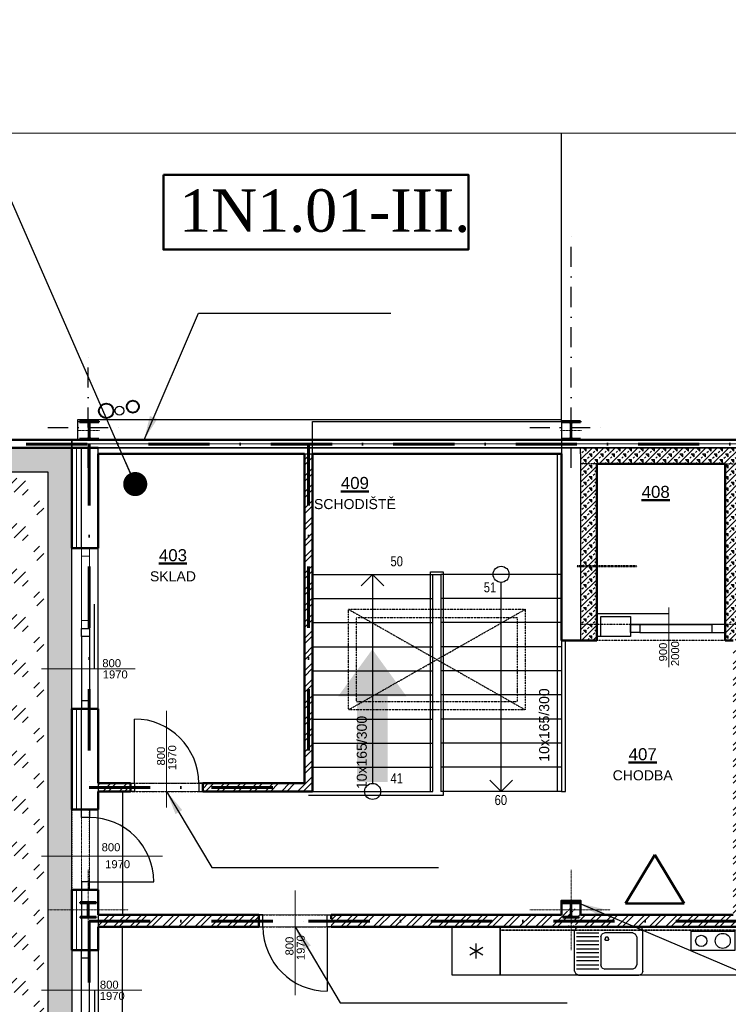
# Model space of a CAD drawing. Header units: millimetres. Extents: x 2886542 to 7567581, y -792623 to 134766.
# Tile 153 of 256: x 4627168 to 4635991, y -405114 to -392864. Entities that reach past the tile are written whole.
import ezdxf
from ezdxf.enums import TextEntityAlignment as Align

# ---------------------------------------------------------------- set-up
doc = ezdxf.new("R2010")
doc.units = ezdxf.units.MM
for name, pattern in [('ACAD_ISO04W100', [30, 24, -3, 0, -3]), ('DASHDOT', [1, 0.5, -0.25, 0, -0.25]), ('DASHDOTX2', [50.8, 25.4, -12.7, 0, -12.7]), ('DIVIDE', [1.25, 0.5, -0.25, 0, -0.25, 0, -0.25]), ('DOT', [0.25, 0, -0.25])]:
    doc.linetypes.add(name, pattern=pattern)
for name, color, linetype in [('CA_drez pravouhly+odkap. plocha (85x60xEH87)', 7, 'Continuous'), ('IN_SANITA', 7, 'Continuous'), ('požárničina', 10, 'Continuous'), ('srafy', 251, 'Continuous')]:
    doc.layers.add(name, color=color, linetype=linetype)
for name, color, linetype, lineweight in [('CASANITA', 7, 'Continuous', 25), ('CKDVERE_', 7, 'Continuous', 25), ('CKDVERE_NADROVINOU', 1, 'DASHDOT', 18), ('CKDVERE_OSY', 1, 'Continuous', 18), ('CKDVERE_POPIS', 3, 'Continuous', 25), ('CKDVERE_PRAH', 7, 'Continuous', 25), ('CKDVERE_ZARUBNE_RAM', 5, 'Continuous', 25), ('CKIZOLACE', 1, 'Continuous', 18), ('CKOKNA', 1, 'Continuous', 18), ('CKPOPISM', 250, 'Continuous', 50), ('CKPOPISM_POPIS', 3, 'Continuous', 25), ('CKPROSTUPY_NADROVINOU', 7, 'DASHDOT', 25), ('CKRASTR', 7, 'DASHDOT', 18), ('CKREZY_OZNACENI', 4, 'DASHDOT', 50), ('CKSCHODY_PODROVINOU', 7, 'Continuous', 25), ('CKSCHODY_POPIS', 3, 'Continuous', 25), ('CKSCHODY_VYSTUP', 7, 'Continuous', 25), ('CKSTENY_NADROVINOU', 7, 'DIVIDE', 25), ('CKSTENY_PODROVINOU', 7, 'Continuous', 25), ('CKSTENY_REZ', 6, 'Continuous', 50), ('CSPROFILY_OSY', 1, 'DASHDOT', 18), ('CSPROFILY_REZY', 4, 'Continuous', 50), ('obklady', 4, 'DASHDOT', 35), ('pohledy', 7, 'Continuous', 25), ('UT-zařízení', 7, 'Continuous', 30), ('VZT', 130, 'Continuous', 40), ('ZTI-DEŠŤOVÁ-KANALIZACE', 210, 'Continuous', 40)]:
    doc.layers.add(name, color=color, linetype=linetype, lineweight=lineweight)
doc.layers.add('CKDVERE_DORAZ', color=7, linetype='DOT', lineweight=25, plot=False)
doc.styles.add('ARIAL', font='arial.ttf')
doc.styles.add('ROMANT', font='romant')
doc.styles.get("Standard").update_dxf_attribs({"font": 'arial.ttf'})
doc.linetypes.add('IZOLACE_POLYSTYREN_EXPANDOVANY', pattern='A,1,[224,CADKON.SHX,S=0.01,R=0,X=-0.5,Y=-1.74],-2', length=3)
doc.linetypes.add('IZOLACE_POLYSTYREN_PENOVY', pattern='A,0.001,[228,CADKON.SHX,S=0.1,R=0,X=0,Y=0],-2', length=2.001)
doc.linetypes.add('PRERUSENI', pattern='A,60,[100,CADKON.SHX,S=2.5,R=0,X=0,Y=0],-10', length=70)
doc.dimstyles.new('úhlová', dxfattribs={"dimscale": 0.2, "dimtxt": 2.5, "dimasz": 1.5, "dimexe": 0, "dimexo": 3, "dimgap": 1, "dimtad": 1, "dimdec": 0, "dimzin": 0, "dimdsep": 46, "dimtxsty": 'ROMANT', "dimcen": 5, "dimclrd": 256, "dimclre": 256, "dimclrt": 7, "dimadec": 1, "dimazin": 0, "dimtfac": 1, "dimtdec": 0, "dimtix": 1, "dimtmove": 2, "dimatfit": 3, "dimfxl": 0, "dimtvp": 2, "dimtolj": 1, "dimtzin": 0, "dimarcsym": 0})
pattern_1 = [(45, (4536587.83, -342740.56), (-101.02788, 101.02788), []), (45, (4536655.19, -342740.56), (-101.02788, 101.02788), [])]

# ---------------------------------------------------------------- blocks, each defined once
blk = doc.blocks.new('CK_S_EXT_HEAHEA240')
for p, q in [((-120, 115), (120, 115)), ((-120, 115), (-120, 103)), ((-120, 103), (-24.75, 103)), ((-3.75, -82), (-3.75, 82)), ((3.75, -82), (3.75, 82)), ((120, 103), (24.75, 103)), ((120, 115), (120, 103)), ((-120, -115), (-120, -103)), ((-120, -103), (-24.75, -103)), ((-120, -115), (120, -115)), ((120, -103), (24.75, -103)), ((120, -115), (120, -103))]:
    blk.add_line(p, q)
for centre, start, end in [((-24.75, 82), 0, 90), ((24.75, 82), 90, 180), ((-24.75, -82), 270, 0), ((24.75, -82), 180, 270)]:
    blk.add_arc(centre, 21, start, end)
blk = doc.blocks.new('drez pravouhly+odkap. plocha (85x60xEH87)_P')
at = {"layer": 'CA_drez pravouhly+odkap. plocha (85x60xEH87)', "linetype": 'ByBlock'}
for p, q in [((-0.41, -0.015), (-0.375, 0)), ((-0.375, 0), (-0.1, 0)), ((-0.1, 0), (0.375, 0)), ((0.41, -0.015), (0.375, 0)), ((-0.41, -0.015), (-0.425, -0.05)), ((-0.425, -0.55), (-0.425, -0.05)), ((-0.4, -0.075), (-0.125, -0.075)), ((-0.1, -0.125), (-0.085, -0.09)), ((-0.05, -0.075), (-0.085, -0.09)), ((0.3, -0.075), (-0.05, -0.075)), ((0.3, -0.075), (0.335, -0.09)), ((0.35, -0.125), (0.335, -0.09)), ((0.41, -0.015), (0.425, -0.05)), ((0.425, -0.55), (0.425, -0.05)), ((-0.125, -0.125), (-0.4, -0.125)), ((-0.4, -0.175), (-0.125, -0.175)), ((-0.125, -0.225), (-0.4, -0.225)), ((-0.1, -0.125), (-0.1, -0.475)), ((-0.038, -0.128), (-0.05, -0.15)), ((-0.038, -0.172), (-0.05, -0.15)), ((-0.013, -0.128), (-0.038, -0.128)), ((-0.013, -0.172), (-0.038, -0.172)), ((0, -0.15), (-0.013, -0.128)), ((0, -0.15), (-0.013, -0.172)), ((0.35, -0.125), (0.35, -0.475)), ((-0.4, -0.275), (-0.125, -0.275)), ((-0.125, -0.325), (-0.4, -0.325)), ((-0.4, -0.375), (-0.125, -0.375)), ((-0.125, -0.425), (-0.4, -0.425)), ((-0.4, -0.475), (-0.125, -0.475)), ((-0.085, -0.51), (-0.1, -0.475)), ((0.335, -0.51), (0.35, -0.475)), ((-0.425, -0.55), (-0.41, -0.585)), ((-0.375, -0.6), (-0.41, -0.585)), ((-0.125, -0.525), (-0.4, -0.525)), ((-0.375, -0.6), (-0.1, -0.6)), ((-0.1, -0.6), (0.375, -0.6)), ((-0.085, -0.51), (-0.05, -0.525)), ((0.3, -0.525), (-0.05, -0.525)), ((0.335, -0.51), (0.3, -0.525)), ((0.375, -0.6), (0.41, -0.585)), ((0.425, -0.55), (0.41, -0.585))]:
    blk.add_line(p, q, dxfattribs=at)
blk = doc.blocks.new('CK_S_EXT_HEAHEA200')
for p, q in [((-100, 95), (100, 95)), ((-100, 95), (-100, 85)), ((-100, 85), (-21.25, 85)), ((-3.25, -67), (-3.25, 67)), ((3.25, -67), (3.25, 67)), ((100, 85), (21.25, 85)), ((100, 95), (100, 85)), ((-100, -95), (-100, -85)), ((-100, -85), (-21.25, -85)), ((-100, -95), (100, -95)), ((100, -85), (21.25, -85)), ((100, -95), (100, -85))]:
    blk.add_line(p, q)
for centre, start, end in [((-21.25, 67), 0, 90), ((21.25, 67), 90, 180), ((-21.25, -67), 270, 0), ((21.25, -67), 180, 270)]:
    blk.add_arc(centre, 18, start, end)
blk = doc.blocks.new('lednička 1 [x] 60x60')
at = {"color": 0, "linetype": 'ByBlock', "lineweight": -2}
for p, q in [((0, 600), (600, 600)), ((0, 0), (0, 600)), ((600, 600), (600, 0)), ((347, 381), (253, 219)), ((253, 381), (347, 219)), ((206, 300), (394, 300)), ((600, 0), (0, 0))]:
    blk.add_line(p, q, dxfattribs=at)
blk = doc.blocks.new('dvouplotýnkový vařič')
at = {"color": 0, "linetype": 'ByBlock', "lineweight": -2}
for p, q in [((0, 0), (0, 540)), ((0, 540), (240, 540)), ((240, 540), (240, 0)), ((240, 0), (0, 0))]:
    blk.add_line(p, q, dxfattribs=at)
for centre, radius in [((120, 392), 93.4), ((120, 124), 70.1)]:
    blk.add_circle(centre, radius, dxfattribs=at)
blk = doc.blocks.new('CKBL2112015110247', base_point=(92233, -78333))
blk = doc.blocks.new('CKBL2032316081342')
blk = doc.blocks.new('CKBL2112015110036', base_point=(97645, -82229))
blk = doc.blocks.new('CKBL2112015110146', base_point=(98337, -78228))

msp = doc.modelspace()

# ---------------------------------------------------------------- hatches: boundary and pattern name
at = {"layer": 'požárničina', "linetype": 'ACAD_ISO04W100', "lineweight": 50, "ltscale": 50, "extrusion": (0, 0, -1)}
h = msp.add_hatch(color=256, dxfattribs=at)
h.paths.add_polyline_path([(-4631368.9, -401282.5), (-4631368.9, -402347.4), (-4631748.5, -402347.4), (-4631748.5, -401282.5)])
h.paths.add_polyline_path([(-4631133.3, -401282.5), (-4631368.9, -401282.5), (-4631748.5, -401282.5), (-4631984, -401282.5), (-4631558.7, -400698)])
at = {"layer": 'srafy'}
h = msp.add_hatch(dxfattribs=at)
h.set_pattern_fill('GRAVL1', color=0, scale=10, style=0)
h.set_pattern_definition([(228.0128, (4536770.715, -342486.561), (-2031.999551, -2286.0003408), [34.17214, -3383.04835]), (184.9697, (4536747.855, -342511.961), (3048.0002671, 253.997792), [58.64047, -5805.40495]), (132.5104, (4536689.435, -342517.041), (2539.9976425, -2794.0022032), [41.34815, -4093.47213]), (267.2737, (4536590.375, -342580.541), (253.9989885, 5080.0000749), [53.40045, -5286.64373]), (292.8337, (4536587.835, -342633.881), (-1270.002516, 3047.9990886), [52.36337, -5183.98074]), (357.2737, (4536608.155, -342682.141), (-5080.0000749, 253.9989885), [53.40045, -5286.64373]), (37.6942, (4536661.495, -342684.681), (-3302.0018658, -2539.9975629), [70.61937, -6991.31165]), (72.2553, (4536717.375, -342641.501), (1778.0027337, 5587.9990427), [66.67195, -6600.52553]), (121.4296, (4536737.695, -342578.001), (-2032.0020915, 3301.9987393), [53.5813, -5304.55454]), (175.2364, (4536709.755, -342532.281), (2794.0002404, -253.9978493), [61.1713, -2997.3938]), (222.3974, (4536648.795, -342527.201), (-3048.0018672, -2793.99798883), [79.1078, -7831.67725]), (138.8141, (4536841.835, -342583.08), (-1778.0007485, 1523.9993176), [27.00045, -2673.0564]), (171.4692, (4536821.515, -342565.301), (3301.9995643, -508.0020092), [51.3682, -5085.4638]), (225, (4536770.71, -342557.68), (-4e-14, -254.00008), [35.92093, -323.28917]), (203.1986, (4536752.935, -342527.2), (1269.999932, 508.000337), [19.34413, -1915.0622]), (291.8014, (4536735.155, -342534.82), (-253.999977, 762.00007), [27.35656, -1340.47535]), (30.9638, (4536745.315, -342560.22), (761.999498, 508.00063), [44.43197, -1436.62984]), (161.5651, (4536783.415, -342537.36), (508.00011, -253.999594), [32.1287, -771.0899]), (16.3895, (4536587.835, -342534.821), (2540.0005584, 761.9981483), [45.0088, -4455.88263]), (70.3462, (4536631.015, -342522.121), (-1015.9987928, -2794.0005424), [37.7599, -3738.22163]), (293.1986, (4536783.415, -342486.56), (-508.000337, 1269.999932), [38.688, -1895.71833]), (343.6105, (4536798.655, -342522.121), (-2540.0005584, 761.9981483), [45.0088, -4455.88263]), (339.444, (4536587.835, -342692.3), (-1270.0004685, 507.998983), [43.4035, -2126.7735]), (294.7751, (4536628.475, -342707.541), (-1269.998016, 2794.0008691), [36.3672, -3600.3593]), (66.8014, (4536785.955, -342740.56), (508.000337, 1269.999932), [38.688, -1895.71833]), (17.354, (4536801.195, -342705.001), (-3302.0005129, -1015.9986036), [42.5783, -4215.2377]), (69.444, (4536661.495, -342740.56), (-507.998983, -1270.0004685), [21.70176, -2148.47526]), (101.3099, (4536770.715, -342740.56), (-253.999399, 1016.00019), [12.95146, -1282.19937]), (165.9638, (4536768.175, -342727.86), (762.00014, -253.999507), [52.36337, -994.9053]), (186.009, (4536717.375, -342715.161), (2539.9999367, 253.9998266), [48.5267, -4804.13644]), (303.6901, (4536745.315, -342583.08), (-254.00034, 507.999888), [36.6324, -879.17757]), (353.1572, (4536765.635, -342613.561), (4317.9998388, -508.0020315), [63.9557, -6331.601]), (60.9454, (4536829.135, -342621.18), (-1016.000007, -1778.0000977), [26.1508, -2588.9392]), (90, (4536841.83, -342598.32), (-254, 254), [15.24, -238.76]), (120.2564, (4536712.295, -342707.541), (1015.9987012, -1778.0006238), [35.2867, -3493.3941]), (48.0128, (4536694.515, -342677.061), (2031.999551, 2286.0003408), [68.3443, -3348.8762]), (0, (4536740.23, -342626.26), (254, 254), [66.04, -187.96]), (325.3048, (4536806.275, -342626.261), (-2539.9985418, 1778.0021868), [40.16096, -3975.9316]), (254.0546, (4536839.295, -342649.12), (-253.999972, -1016.000032), [36.9829, -1812.16503]), (207.646, (4536829.135, -342684.681), (-4825.998935, -2540.0019591), [60.2145, -5961.2464]), (175.4261, (4536775.795, -342712.621), (-3302.0001418, 253.9986795), [63.70295, -6306.5848])])
h.paths.add_polyline_path([(4623892.2, -398489.5), (4627517.2, -398489.5), (4627517.2, -400939.5), (4627817.2, -400939.5), (4627817.2, -400439.5), (4627817.2, -399439.5), (4627817.2, -398189.5), (4623642.2, -398189.5), (4623642.2, -398289.5), (4623642.2, -407815), (4627817.2, -407815), (4627817.2, -406439.5), (4627817.2, -405439.5), (4627817.2, -404939.5), (4627517.2, -404939.5), (4627517.2, -407565), (4623892.2, -407565)])
h.paths.add_polyline_path([(4627817.2, -401439.5), (4627817.2, -400939.5), (4627517.2, -400939.5), (4627517.2, -403269.5), (4627817.2, -403269.5), (4627817.2, -402689.5)])
h.paths.add_polyline_path([(4627817.2, -403689.5), (4627817.2, -403269.5), (4627517.2, -403269.5), (4627517.2, -404939.5), (4627817.2, -404939.5), (4627817.2, -404439.5), (4627817.2, -403939.5)])
h.paths.add_polyline_path([(4623592.2, -398289.5), (4623592.2, -407865), (4623642.2, -407815), (4623642.2, -398289.5)])
h.paths.add_polyline_path([(4623642.2, -407815), (4623592.2, -407865), (4627817.2, -407865), (4627817.2, -407815)])
h.paths.add_polyline_path([(4625727.4, -398471.5), (4625727.4, -398207.5), (4625892.4, -398207.5), (4625892.4, -398471.5)], flags=24)
h.paths.add_polyline_path([(4625727.4, -407847), (4625727.4, -407583), (4625892.4, -407583), (4625892.4, -407847)], flags=24)
h.paths.add_polyline_path([(4623610.2, -406544.8), (4623874.2, -406544.8), (4623874.2, -406709.8), (4623610.2, -406709.8)], flags=24)
h.paths.add_polyline_path([(4627535.2, -406544.8), (4627799.2, -406544.8), (4627799.2, -406709.8), (4627535.2, -406709.8)], flags=24)
h.paths.add_polyline_path([(4627550.8, -400517.7), (4627814.8, -400517.7), (4627814.8, -400682.7), (4627550.8, -400682.7)], flags=24)
h.paths.add_polyline_path([(4623610.2, -406544.8), (4623874.2, -406544.8), (4623874.2, -406709.8), (4623610.2, -406709.8)], flags=24)
h.paths.add_polyline_path([(4625727.4, -407847), (4625727.4, -407583), (4625892.4, -407583), (4625892.4, -407847)], flags=24)
h = msp.add_hatch(dxfattribs=at)
h.set_pattern_fill('BETON-PERLITBETON', color=0, scale=25, style=0)
h.set_pattern_definition([(45, (4536587.83, -342740.56), (-70.71068, 70.71068), []), (45, (4536658.55, -342740.56), (-70.71068, 70.71068), [25, -75]), (135, (4536711.58, -342722.88), (-70.71068, -70.71068), [50, -50]), (0, (4536676.22, -342687.53), (70.71068, 70.71068), [35.35534, -106.06602]), (90, (4536711.58, -342722.88), (-70.71068, 70.71068), [35.35534, -106.06602])])
h.paths.add_polyline_path([(4635952.2, -398389.5), (4635952.2, -400389.5), (4636152.2, -400389.5), (4636152.2, -398389.5)])
h.paths.add_polyline_path([(4635952.2, -398389.5), (4636152.2, -398389.5), (4636152.2, -398264.5), (4636152.2, -398189.5), (4634927.5, -398189.5), (4634152.2, -398189.5), (4634152.2, -398264.5), (4634152.2, -398389.5), (4634352.2, -398389.5)])
h.paths.add_polyline_path([(4634152.2, -398544.1), (4634352.2, -399296.6), (4634352.2, -398389.5), (4634152.2, -398389.5)])
h.paths.add_polyline_path([(4634352.2, -399296.6), (4634152.2, -398544.1), (4634152.2, -399663), (4634352.2, -399663)])
h.paths.add_polyline_path([(4634152.2, -399663), (4634152.2, -400389.5), (4634352.2, -400389.5), (4634352.2, -400250.3), (4634352.2, -399663)])
h.paths.add_polyline_path([(4634152.2, -400589.5), (4634352.2, -400589.5), (4634352.2, -400539.5), (4634352.2, -400389.5), (4634152.2, -400389.5)])
h.paths.add_polyline_path([(4635952.2, -400489.5), (4635952.2, -400589.5), (4636052.2, -400589.5), (4636152.2, -400589.5), (4636152.2, -400389.5), (4635952.2, -400389.5)])
h.paths.add_polyline_path([(4635450.1, -398474.2), (4635450.1, -398210.2), (4635615.1, -398210.2), (4635615.1, -398474.2)], flags=24)
h.paths.add_polyline_path([(4634180.4, -399227.4), (4634444.4, -399227.4), (4634444.4, -399392.4), (4634180.4, -399392.4)], flags=24)
h.paths.add_polyline_path([(4634180.4, -399227.4), (4634444.4, -399227.4), (4634444.4, -399392.4), (4634180.4, -399392.4)], flags=24)
h = msp.add_hatch(dxfattribs=at)
h.set_pattern_fill('ANSI32', color=0, scale=15, style=0)
h.set_pattern_definition(pattern_1)
h.paths.add_polyline_path([(4630712.2, -402364.5), (4630712.2, -398264.5), (4630812.2, -398264.5), (4630812.2, -399764.5), (4630812.2, -400064.5), (4630812.2, -400364.5), (4630812.2, -400664.5), (4630812.2, -400964.5), (4630812.2, -401264.5), (4630812.2, -401564.5), (4630812.2, -401864.5), (4630812.2, -402029.5), (4630812.2, -402164.5), (4630812.2, -402464.5), (4630812.2, -402464.5), (4629447.2, -402464.5), (4629447.2, -402364.5)])
h.paths.add_polyline_path([(4628447.2, -402464.5), (4628547.2, -402464.5), (4628547.2, -402364.5), (4628147.2, -402364.5), (4628147.2, -402464.5)])
h.paths.add_polyline_path([(4630703.2, -398986.2), (4630703.2, -398779.6), (4631979.9, -398779.6), (4631979.9, -398986.2)], flags=24)
h = msp.add_hatch(dxfattribs=at)
h.set_pattern_fill('SKLO', color=0, scale=100, style=0)
h.set_pattern_definition([(45, (4536587.83, -342740.56), (4e-14, 565.6854), [200, -200]), (45, (4536976.74, -342493.08), (4e-14, 565.6854), [100, -300]), (45, (4536835.3, -342351.65), (4e-14, 565.6854), [100, -300])])
h.paths.add_polyline_path([(4623892.2, -398539.5), (4623892.2, -407565), (4627467.2, -407565), (4627467.2, -404989.5), (4627467.2, -403319.5), (4627467.2, -400989.5), (4627467.2, -398539.5)])
h.paths.add_polyline_path([(4625070.4, -401364.7), (4624570.4, -401364.7), (4624570.4, -401564.7), (4625070.4, -401564.7)], flags=16)
h.paths.add_polyline_path([(4625514.7, -406929), (4625844.7, -406929), (4625844.7, -407094), (4625514.7, -407094)], flags=24)
h.paths.add_polyline_path([(4625677.4, -403222.7), (4625677.4, -402881.7), (4625842.4, -402881.7), (4625842.4, -403222.7)], flags=24)
h.paths.add_polyline_path([(4625300.8, -403222.7), (4625300.8, -402881.7), (4625465.8, -402881.7), (4625465.8, -403222.7)], flags=24)
h.paths.add_polyline_path([(4625509.2, -406594.8), (4625850.2, -406594.8), (4625850.2, -406759.8), (4625509.2, -406759.8)], flags=24)
h.paths.add_polyline_path([(4624566.4, -401578.4), (4624566.4, -401373.1), (4625074.3, -401373.1), (4625074.3, -401578.4)], flags=8)
h.paths.add_polyline_path([(4624727.4, -401290), (4624727.4, -401123.3), (4624974.1, -401123.3), (4624974.1, -401290)], flags=24)
h.paths.add_polyline_path([(4624139.9, -401310), (4624139.9, -401083.3), (4625561.6, -401083.3), (4625561.6, -401310)], flags=24)
h.paths.add_polyline_path([(4624762.4, -401290), (4624762.4, -401123.3), (4624939.1, -401123.3), (4624939.1, -401290)], flags=24)
h.paths.add_polyline_path([(4624564.9, -401290), (4624564.9, -401093.3), (4625136.6, -401093.3), (4625136.6, -401290)], flags=24)
h.paths.add_polyline_path([(4624662.4, -401290), (4624662.4, -401123.3), (4625039.1, -401123.3), (4625039.1, -401290)], flags=24)
h.paths.add_polyline_path([(4624627.4, -401290), (4624627.4, -401123.3), (4625074.1, -401123.3), (4625074.1, -401290)], flags=24)
h.paths.add_polyline_path([(4624602.4, -401290), (4624602.4, -401093.3), (4625099.1, -401093.3), (4625099.1, -401290)], flags=24)
h.paths.add_polyline_path([(4624515.3, -401298.3), (4624515.3, -401090), (4625186.1, -401090), (4625186.1, -401298.3)], flags=24)
h.paths.add_polyline_path([(4624628.8, -401059.2), (4624628.8, -400806), (4625036.9, -400806), (4625036.9, -401059.2)], flags=24)
edge = h.paths.add_edge_path(flags=24)
edge.add_line((4626374.9, -400660), (4626374.9, -400319))
edge.add_line((4626374.9, -400319), (4626539.9, -400319))
edge.add_line((4626539.9, -400319), (4626539.9, -400660))
edge.add_line((4626539.9, -400660), (4626374.9, -400660))
edge.add_line((4626544.9, -400808.5), (4626544.9, -400170.5))
edge.add_line((4626544.9, -400170.5), (4626731.9, -400170.5))
edge.add_line((4626731.9, -400170.5), (4626731.9, -400808.5))
edge.add_line((4626731.9, -400808.5), (4626544.9, -400808.5))
edge = h.paths.add_edge_path(flags=24)
edge.add_line((4626374.9, -405660), (4626374.9, -405319))
edge.add_line((4626374.9, -405319), (4626539.9, -405319))
edge.add_line((4626539.9, -405319), (4626539.9, -405660))
edge.add_line((4626539.9, -405660), (4626374.9, -405660))
edge.add_line((4626544.9, -405808.5), (4626544.9, -405170.5))
edge.add_line((4626544.9, -405170.5), (4626731.9, -405170.5))
edge.add_line((4626731.9, -405170.5), (4626731.9, -405808.5))
edge.add_line((4626731.9, -405808.5), (4626544.9, -405808.5))
h.paths.add_polyline_path([(4626374.9, -407501.7), (4626374.9, -407182.7), (4626539.9, -407182.7), (4626539.9, -407501.7)], flags=24)
h.paths.add_polyline_path([(4626374.9, -402274), (4626374.9, -401955), (4626539.9, -401955), (4626539.9, -402274)], flags=24)
h.paths.add_polyline_path([(4626374.9, -404246.5), (4626374.9, -403982.5), (4626539.9, -403982.5), (4626539.9, -404246.5)], flags=24)
edge = h.paths.add_edge_path(flags=24)
edge.add_line((4626374.9, -403399), (4626374.9, -403080))
edge.add_line((4626374.9, -403080), (4626539.9, -403080))
edge.add_line((4626539.9, -403080), (4626539.9, -403399))
edge.add_line((4626539.9, -403399), (4626374.9, -403399))
edge.add_line((4626544.9, -403558.5), (4626544.9, -402920.5))
edge.add_line((4626544.9, -402920.5), (4626731.9, -402920.5))
edge.add_line((4626731.9, -402920.5), (4626731.9, -403558.5))
edge.add_line((4626731.9, -403558.5), (4626544.9, -403558.5))
h.paths.add_polyline_path([(4626374.9, -399024), (4626374.9, -398705), (4626539.9, -398705), (4626539.9, -399024)], flags=24)
h = msp.add_hatch(dxfattribs=at)
h.set_pattern_fill('ANSI32', color=0, scale=15, style=0)
h.set_pattern_definition(pattern_1)
h.paths.add_polyline_path([(4636152.2, -401539.5), (4636152.2, -400689.5), (4636052.2, -400689.5), (4636052.2, -403999.5), (4636152.2, -403999.5), (4636152.2, -401639.5)])
edge = h.paths.add_edge_path()
edge.add_line((4636052.2, -403999.5), (4634152.2, -403999.5))
edge.add_line((4634152.2, -403999.5), (4634152.2, -403924.5))
edge.add_line((4634152.2, -403924.5), (4634032.2, -403924.5))
edge.add_line((4634032.2, -403924.5), (4634032.2, -403944.5))
edge.add_line((4634032.2, -403944.5), (4634132.2, -403944.5))
edge.add_line((4634132.2, -403944.5), (4634132.2, -403954.5))
edge.add_line((4634132.2, -403954.5), (4634053.5, -403954.5))
edge.add_arc((4634053.5, -403972.5), 18, 90, 180)
edge.add_line((4634035.5, -403972.5), (4634035.5, -404039.5))
edge.add_line((4634035.5, -404039.5), (4634035.5, -404106.5))
edge.add_arc((4634053.5, -404106.5), 18, 180, 270)
edge.add_line((4634053.5, -404124.5), (4634132.2, -404124.5))
edge.add_line((4634132.2, -404124.5), (4634132.2, -404134.5))
edge.add_line((4634132.2, -404134.5), (4634032.2, -404134.5))
edge.add_line((4634032.2, -404134.5), (4634032.2, -404149.5))
edge.add_line((4634032.2, -404149.5), (4634127.2, -404149.5))
edge.add_line((4634127.2, -404149.5), (4634402.2, -404149.5))
edge.add_line((4634402.2, -404149.5), (4634877.2, -404149.5))
edge.add_line((4634877.2, -404149.5), (4636152.2, -404149.5))
edge.add_line((4636152.2, -404149.5), (4636152.2, -403999.5))
edge.add_line((4636152.2, -403999.5), (4636052.2, -403999.5))
edge = h.paths.add_edge_path()
edge.add_line((4633152.2, -404149.5), (4634032.2, -404149.5))
edge.add_line((4634032.2, -404149.5), (4634032.2, -404134.5))
edge.add_line((4634032.2, -404134.5), (4633932.2, -404134.5))
edge.add_line((4633932.2, -404134.5), (4633932.2, -404124.5))
edge.add_line((4633932.2, -404124.5), (4634011, -404124.5))
edge.add_arc((4634011, -404106.5), 18, 270, 360)
edge.add_line((4634029, -404106.5), (4634029, -404039.5))
edge.add_line((4634029, -404039.5), (4634029, -403972.5))
edge.add_arc((4634011, -403972.5), 18, 0, 90)
edge.add_line((4634011, -403954.5), (4633932.2, -403954.5))
edge.add_line((4633932.2, -403954.5), (4633932.2, -403944.5))
edge.add_line((4633932.2, -403944.5), (4634032.2, -403944.5))
edge.add_line((4634032.2, -403944.5), (4634032.2, -403924.5))
edge.add_line((4634032.2, -403924.5), (4633912.2, -403924.5))
edge.add_line((4633912.2, -403924.5), (4633912.2, -403999.5))
edge.add_line((4633912.2, -403999.5), (4631047.2, -403999.5))
edge.add_line((4631047.2, -403999.5), (4631047.2, -404149.5))
edge.add_line((4631047.2, -404149.5), (4631312.2, -404149.5))
edge.add_line((4631312.2, -404149.5), (4632552.2, -404149.5))
edge.add_line((4632552.2, -404149.5), (4633152.2, -404149.5))
h.paths.add_polyline_path([(4630147.2, -403999.5), (4628447.2, -403999.5), (4628147.2, -403999.5), (4628147.2, -404039.5), (4628147.2, -404149.5), (4628447.2, -404149.5), (4630147.2, -404149.5)])

# ---------------------------------------------------------------- linework, layer by layer
at = {"layer": 'CKDVERE_', "color": 0}
for p, q in [((4628094.7, -400136.7), (4628094.7, -400936.7)), ((4634352.2, -400250.3), (4635252.2, -400250.3)), ((4628597.2, -402364.5), (4628597.2, -401564.5)), ((4628037.2, -403589.5), (4628837.2, -403589.5)), ((4630997.2, -404149.5), (4630997.2, -404949.5)), ((4628105.2, -405739.5), (4628105.2, -404939.5))]:
    msp.add_line(p, q, dxfattribs=at)
for centre, start, end in [((4628597.2, -402364.5), 0, 90), ((4628037.2, -403589.5), 0, 90), ((4630997.2, -404149.5), 180, 270)]:
    msp.add_arc(centre, 800, start, end, dxfattribs=at)
at = {"layer": 'CKDVERE_DORAZ', "color": 0}
for p, q in [((4634752.2, -398389.5), (4635752.2, -398389.5)), ((4634752.2, -400389.5), (4635752.2, -400389.5)), ((4628037.2, -400439.5), (4628037.2, -401439.5)), ((4634152.2, -400589.5), (4633912.2, -400589.5)), ((4627817.2, -402359.5), (4627817.2, -403719.5)), ((4628547.2, -402364.5), (4629447.2, -402364.5)), ((4628037.2, -403589.5), (4628037.2, -402689.5)), ((4630147.2, -404149.5), (4631047.2, -404149.5)), ((4628037.2, -405439.5), (4628037.2, -404439.5))]:
    msp.add_line(p, q, dxfattribs=at)
at = {"layer": 'CKDVERE_NADROVINOU', "color": 0}
for p, q in [((4628597.2, -402364.5), (4629397.2, -402364.5)), ((4628597.2, -402464.5), (4629397.2, -402464.5)), ((4627937.2, -403589.5), (4627937.2, -402789.5)), ((4628037.2, -403589.5), (4628037.2, -402789.5)), ((4630197.2, -403999.5), (4630997.2, -403999.5)), ((4630197.2, -404149.5), (4630997.2, -404149.5))]:
    msp.add_line(p, q, dxfattribs=at)
at = {"layer": 'CKDVERE_OSY', "color": 0}
for p, q in [((4635252.2, -400175.9), (4635252.2, -400919.4)), ((4628607.5, -400939.5), (4627441.7, -400939.5)), ((4628997.2, -401464.5), (4628997.2, -402664.5)), ((4628945.6, -403269.5), (4627441.7, -403269.5)), ((4630597.2, -403699.5), (4630597.2, -404999.5)), ((4628690, -404939.5), (4627441.7, -404939.5))]:
    msp.add_line(p, q, dxfattribs=at)
at = {"layer": 'CKDVERE_PRAH', "color": 0}
for p, q in [((4634887.2, -400389.5), (4635787.2, -400389.5)), ((4627937.2, -400539.5), (4627937.2, -401339.5)), ((4628037.2, -400539.5), (4628037.2, -401339.5)), ((4634887.2, -400489.5), (4635787.2, -400489.5)), ((4627937.2, -405339.5), (4627937.2, -404539.5)), ((4628037.2, -405339.5), (4628037.2, -404539.5))]:
    msp.add_line(p, q, dxfattribs=at)
at = {"layer": 'CKDVERE_ZARUBNE_RAM', "color": 0}
for p, q in [((4634772.2, -400389.5), (4634887.2, -400389.5)), ((4634772.2, -400489.5), (4634772.2, -400389.5)), ((4634887.2, -400389.5), (4634887.2, -400489.5)), ((4635952.2, -400389.5), (4635787.2, -400389.5)), ((4635787.2, -400389.5), (4635787.2, -400489.5)), ((4635952.2, -400489.5), (4635952.2, -400389.5)), ((4627937.2, -400439.5), (4628037.2, -400439.5)), ((4627937.2, -400539.5), (4627937.2, -400439.5)), ((4627937.2, -400439.5), (4628037.2, -400439.5)), ((4628037.2, -400539.5), (4627937.2, -400539.5)), ((4628037.2, -400439.5), (4628037.2, -400539.5)), ((4634402.2, -400539.5), (4634352.2, -400539.5)), ((4634887.2, -400489.5), (4634772.2, -400489.5)), ((4635787.2, -400489.5), (4635952.2, -400489.5)), ((4628037.2, -401339.5), (4627937.2, -401339.5)), ((4627937.2, -401339.5), (4627937.2, -401439.5)), ((4628037.2, -401439.5), (4628037.2, -401339.5)), ((4627937.2, -401439.5), (4628037.2, -401439.5)), ((4627937.2, -401439.5), (4628037.2, -401439.5)), ((4628547.2, -402364.5), (4628597.2, -402364.5)), ((4628547.2, -402464.5), (4628547.2, -402364.5)), ((4628597.2, -402364.5), (4628597.2, -402464.5)), ((4629447.2, -402364.5), (4629397.2, -402364.5)), ((4629397.2, -402364.5), (4629397.2, -402464.5)), ((4629447.2, -402464.5), (4629447.2, -402364.5)), ((4628597.2, -402464.5), (4628547.2, -402464.5)), ((4629397.2, -402464.5), (4629447.2, -402464.5)), ((4627937.2, -402789.5), (4627937.2, -402689.5)), ((4627937.2, -402689.5), (4628037.2, -402689.5)), ((4628037.2, -402689.5), (4628037.2, -402789.5)), ((4628037.2, -402789.5), (4627937.2, -402789.5)), ((4628037.2, -403589.5), (4627937.2, -403589.5)), ((4627937.2, -403589.5), (4627937.2, -403689.5)), ((4628037.2, -403689.5), (4628037.2, -403589.5)), ((4627937.2, -403689.5), (4628037.2, -403689.5)), ((4630197.2, -403999.5), (4630147.2, -403999.5)), ((4630147.2, -403999.5), (4630147.2, -404149.5)), ((4630197.2, -404149.5), (4630197.2, -403999.5)), ((4630997.2, -404149.5), (4630997.2, -403999.5)), ((4630997.2, -403999.5), (4631047.2, -403999.5)), ((4631047.2, -403999.5), (4631047.2, -404049.5)), ((4630147.2, -404149.5), (4630197.2, -404149.5)), ((4631047.2, -404149.5), (4630997.2, -404149.5)), ((4627937.2, -404439.5), (4628037.2, -404439.5)), ((4627937.2, -404539.5), (4627937.2, -404439.5)), ((4628037.2, -404439.5), (4628037.2, -404539.5)), ((4628037.2, -404539.5), (4627937.2, -404539.5))]:
    msp.add_line(p, q, dxfattribs=at)
msp.add_lwpolyline([(4634402.2, -400289.5), (4634772.2, -400289.5), (4634772.2, -400539.5), (4634402.2, -400539.5)], close=True, dxfattribs=at)
at = {"layer": 'CKIZOLACE', "color": 0}
for p, q in [((4627937.2, -399439.5), (4627817.2, -399439.5)), ((4627937.2, -400439.5), (4627937.2, -399439.5)), ((4627937.2, -401439.5), (4627937.2, -400439.5)), ((4627937.2, -401439.5), (4627817.2, -401439.5)), ((4627817.2, -402689.5), (4627817.2, -401439.5)), ((4627817.2, -401439.5), (4627937.2, -401439.5)), ((4627817.2, -402689.5), (4627937.2, -402689.5)), ((4627817.2, -403689.5), (4627817.2, -404439.5)), ((4627817.2, -403689.5), (4627937.2, -403689.5)), ((4627817.2, -404439.5), (4627937.2, -404439.5))]:
    msp.add_line(p, q, dxfattribs=at)
at = {"layer": 'CKIZOLACE', "color": 0, "linetype": 'IZOLACE_POLYSTYREN_PENOVY', "ltscale": 5}
msp.add_lwpolyline([(4627817.2, -398139.5), (4640252.2, -398139.5)], dxfattribs=at)
at = {"layer": 'CKIZOLACE', "color": 0, "linetype": 'IZOLACE_POLYSTYREN_EXPANDOVANY', "ltscale": 3}
for points in [[(4627877.2, -399439.5), (4627877.2, -398189.5)], [(4627877.2, -402689.5), (4627877.2, -401439.5)], [(4627877.2, -403689.5), (4627877.2, -404439.5)]]:
    msp.add_lwpolyline(points, dxfattribs=at)
at = {"layer": 'CKOKNA', "color": 0}
for p, q in [((4627937.2, -399539.5), (4627937.2, -399439.5)), ((4627937.2, -399439.5), (4628037.2, -399439.5)), ((4628037.2, -399539.5), (4628037.2, -399439.5)), ((4627937.2, -400339.5), (4627937.2, -399539.5)), ((4627937.2, -399539.5), (4628037.2, -399539.5)), ((4628037.2, -400339.5), (4628037.2, -399539.5)), ((4627937.2, -400339.5), (4628037.2, -400339.5)), ((4627937.2, -400339.5), (4627937.2, -400439.5)), ((4628037.2, -400339.5), (4628037.2, -400439.5)), ((4627937.2, -400439.5), (4628037.2, -400439.5))]:
    msp.add_line(p, q, dxfattribs=at)
at = {"layer": 'CKPROSTUPY_NADROVINOU', "color": 0, "ltscale": 500}
for p, q in [((4634032.2, -398439.5), (4634032.2, -395439.5)), ((4628020.2, -398439.5), (4628020.2, -396939.5)), ((4627520.2, -397939.5), (4628520.2, -397939.5)), ((4633520.2, -397939.5), (4634520.2, -397939.5))]:
    msp.add_line(p, q, dxfattribs=at)
at = {"layer": 'CKRASTR', "color": 0, "linetype": 'PRERUSENI'}
msp.add_line((4618730.8, -394277.2), (4641332.4, -394277.2), dxfattribs=at)
at = {"layer": 'CKRASTR', "color": 0}
for p, q in [((4628020.2, -404439.5), (4628020.2, -403439.5)), ((4634032.2, -404439.5), (4634032.2, -403439.5)), ((4627520.2, -403939.5), (4628520.2, -403939.5)), ((4633520.2, -403939.5), (4634520.2, -403939.5))]:
    msp.add_line(p, q, dxfattribs=at)
at = {"layer": 'CKREZY_OZNACENI', "color": 0}
msp.add_line((4634104, -399663), (4634854, -399663), dxfattribs=at)
at = {"layer": 'CKSCHODY_PODROVINOU', "color": 0}
for p, q in [((4633912.2, -397839.5), (4633912.2, -394277.2)), ((4627892.2, -398089.5), (4627892.2, -397839.5)), ((4627892.2, -397839.5), (4633912.2, -397839.5)), ((4633862.2, -402464.5), (4633862.2, -398264.4)), ((4630812.2, -399764.5), (4632312.2, -399764.5)), ((4630812.2, -399764.5), (4632312.2, -399764.5)), ((4633912.2, -399764.5), (4632412.2, -399764.5)), ((4633912.2, -399764.5), (4632412.2, -399764.5)), ((4630812.2, -400064.5), (4632312.2, -400064.5)), ((4633912.2, -400064.5), (4632412.2, -400064.5)), ((4630812.2, -400364.5), (4632312.2, -400364.5)), ((4633912.2, -400364.5), (4632412.2, -400364.5)), ((4630812.2, -400664.5), (4632312.2, -400664.5)), ((4633912.2, -400664.5), (4632412.2, -400664.5)), ((4633962.2, -402464.5), (4633962.2, -400589.5)), ((4630812.2, -400964.5), (4632312.2, -400964.5)), ((4633912.2, -400964.5), (4632412.2, -400964.5)), ((4630812.2, -401264.5), (4632312.2, -401264.5)), ((4633912.2, -401264.5), (4632412.2, -401264.5)), ((4630812.2, -401564.5), (4632312.2, -401564.5)), ((4633912.2, -401564.5), (4632412.2, -401564.5)), ((4630812.2, -401864.5), (4632312.2, -401864.5)), ((4633912.2, -401864.5), (4632412.2, -401864.5)), ((4630812.2, -402164.5), (4632312.2, -402164.5)), ((4633912.2, -402164.5), (4632412.2, -402164.5)), ((4632442.2, -402514.5), (4630762.2, -402514.5)), ((4630812.2, -402464.5), (4632312.2, -402464.5)), ((4633912.2, -402464.5), (4632412.2, -402464.5)), ((4633912.2, -402464.5), (4633962.2, -402464.5))]:
    msp.add_line(p, q, dxfattribs=at)
for points in [[(4630812.2, -400149.6), (4630812.2, -397864.5), (4633912.2, -397864.5), (4633912.2, -402464.5), (4633912.2, -402464.5), (4633912.2, -402464.5)], [(4632282.2, -400998.3), (4632282.2, -399734.5), (4632312.2, -399734.5), (4632442.2, -399734.5), (4632442.2, -402514.5)], [(4632312.2, -401015.7), (4632312.2, -399764.5), (4632412.2, -399764.5), (4632412.2, -402464.5), (4632412.2, -402464.5), (4632412.2, -402464.5)], [(4630812.2, -402029.5), (4630812.2, -402464.5), (4630812.2, -402464.5), (4630812.2, -400149.6)], [(4632282.2, -402464.5), (4632282.2, -400998.3)], [(4632312.2, -402464.5), (4632312.2, -402464.5), (4632312.2, -402464.5), (4632312.2, -401015.7)]]:
    msp.add_lwpolyline(points, dxfattribs=at)
at = {"layer": 'CKSCHODY_VYSTUP', "color": 0}
for p, q in [((4631562.2, -399764.5), (4631420.9, -399905.7)), ((4631562.2, -399764.5), (4631703.5, -399905.7)), ((4631562.2, -399764.5), (4631562.2, -402364.6)), ((4633162.2, -402464.5), (4633162.2, -399864.4)), ((4633162.2, -402464.5), (4633020.9, -402323.2)), ((4633162.2, -402464.5), (4633303.5, -402323.2))]:
    msp.add_line(p, q, dxfattribs=at)
for centre, radius in [((4633162.2, -399764.5), 99.9), ((4631562.2, -402464.5), 99.9), ((4631562.2, -402464.5), 0.000000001)]:
    msp.add_circle(centre, radius, dxfattribs=at)
at = {"layer": 'CKSTENY_NADROVINOU', "color": 0}
for p, q in [((4634352.2, -398389.5), (4634152.2, -398389.5)), ((4635952.2, -398389.5), (4636152.2, -398389.5)), ((4636152.2, -400389.5), (4634152.2, -400389.5)), ((4635952.2, -400589.5), (4634352.2, -400589.5)), ((4628547.2, -402364.5), (4629447.2, -402364.5)), ((4628547.2, -402464.5), (4629447.2, -402464.5)), ((4630147.2, -403999.5), (4631047.2, -403999.5)), ((4630147.2, -404149.5), (4631047.2, -404149.5))]:
    msp.add_line(p, q, dxfattribs=at)
at = {"layer": 'CKSTENY_NADROVINOU', "color": 0, "linetype": 'DIVIDE'}
for p, q in [((4631262.2, -400199.5), (4633462.2, -401449.5)), ((4631262.2, -401449.5), (4633462.2, -400199.5))]:
    msp.add_line(p, q, dxfattribs=at)
at = {"layer": 'CKSTENY_NADROVINOU', "color": 0, "linetype": 'Continuous'}
for p, q in [((4627817.2, -403689.5), (4627817.2, -402689.5)), ((4628147.2, -403689.5), (4628147.2, -402689.5))]:
    msp.add_line(p, q, dxfattribs=at)
at = {"layer": 'CKSTENY_NADROVINOU', "color": 0}
for points in [[(4631262.2, -400199.5), (4633462.2, -400199.5), (4633462.2, -401449.5), (4631262.2, -401449.5)], [(4631362.2, -400299.5), (4633362.2, -400299.5), (4633362.2, -401349.5), (4631362.2, -401349.5)]]:
    msp.add_lwpolyline(points, close=True, dxfattribs=at)
at = {"layer": 'CKSTENY_PODROVINOU', "color": 0}
for p, q in [((4627817.2, -398189.5), (4627817.2, -398089.5)), ((4627817.2, -398089.5), (4627817.2, -398189.5)), ((4627817.2, -398089.5), (4640252.2, -398089.5)), ((4627817.2, -398089.5), (4627817.2, -398189.5)), ((4627937.2, -398189.5), (4627817.2, -398189.5)), ((4627817.2, -398189.5), (4640252.2, -398189.5)), ((4627937.2, -399439.5), (4627937.2, -398189.5)), ((4634152.2, -398189.5), (4628147.2, -398189.5)), ((4628147.2, -398264.5), (4628147.2, -398189.5)), ((4634152.2, -398264.5), (4634152.2, -398189.5)), ((4636152.2, -398189.5), (4634152.2, -398189.5)), ((4630712.2, -398264.5), (4630812.2, -398264.5)), ((4634152.2, -398264.5), (4634152.2, -400589.5)), ((4627817.2, -399439.5), (4628147.2, -399439.5)), ((4627937.2, -399439.5), (4627817.2, -399439.5)), ((4627817.2, -400439.5), (4627817.2, -399439.5)), ((4628147.2, -400439.5), (4628147.2, -399439.5)), ((4635952.2, -400389.5), (4634772.2, -400389.5)), ((4627817.2, -401439.5), (4627817.2, -400439.5)), ((4628147.2, -401439.5), (4628147.2, -400439.5)), ((4627817.2, -401439.5), (4628147.2, -401439.5)), ((4627817.2, -401439.5), (4628147.2, -401439.5)), ((4627937.2, -401439.5), (4627817.2, -401439.5)), ((4627937.2, -402689.5), (4627937.2, -401439.5)), ((4628147.2, -402364.5), (4628147.2, -402464.5)), ((4627937.2, -402689.5), (4627817.2, -402689.5)), ((4627937.2, -403689.5), (4627937.2, -404439.5)), ((4628147.2, -403999.5), (4628147.2, -404149.5)), ((4627817.2, -404439.5), (4627817.2, -405439.5)), ((4627937.2, -404439.5), (4627817.2, -404439.5)), ((4628147.2, -404439.5), (4628147.2, -405439.5))]:
    msp.add_line(p, q, dxfattribs=at)
msp.add_lwpolyline([(4623892.2, -398489.5), (4627517.2, -398489.5), (4627517.2, -407565), (4623892.2, -407565)], close=True, dxfattribs=at)
at = {"layer": 'CKSTENY_REZ', "color": 0}
for p, q in [((4618730.8, -398089.5), (4640152.2, -398089.5)), ((4618730.8, -398189.5), (4628147.2, -398189.5)), ((4627817.2, -399439.5), (4627817.2, -398189.5)), ((4627817.2, -398189.5), (4628147.2, -398189.5)), ((4628147.2, -398264.5), (4630712.2, -398264.5)), ((4628147.2, -399439.5), (4628147.2, -398264.5)), ((4630712.2, -398264.5), (4630712.2, -402364.5)), ((4630812.2, -398264.5), (4630812.2, -402029.5)), ((4630812.2, -398264.5), (4633912.2, -398264.5)), ((4630812.2, -402464.5), (4630812.2, -398264.5)), ((4633912.2, -400589.5), (4633912.2, -398264.5)), ((4634352.2, -398389.5), (4634352.2, -400389.5)), ((4635952.2, -398389.5), (4634352.2, -398389.5)), ((4635952.2, -400389.5), (4635952.2, -398389.5)), ((4627817.2, -399439.5), (4628147.2, -399439.5)), ((4634352.2, -400589.5), (4634352.2, -400389.5)), ((4634772.2, -400389.5), (4634772.2, -400389.5)), ((4635952.2, -400389.5), (4635952.2, -400389.5)), ((4635952.2, -400589.5), (4635952.2, -400389.5)), ((4634152.2, -400589.5), (4633912.2, -400589.5)), ((4634152.2, -400589.5), (4634352.2, -400589.5)), ((4635952.2, -400589.5), (4636052.2, -400589.5)), ((4627817.2, -401439.5), (4628147.2, -401439.5)), ((4627817.2, -402689.5), (4627817.2, -401439.5)), ((4628147.2, -402364.5), (4628147.2, -401439.5)), ((4628547.2, -402364.5), (4628147.2, -402364.5)), ((4628547.2, -402464.5), (4628547.2, -402364.5)), ((4629447.2, -402464.5), (4629447.2, -402364.5)), ((4630712.2, -402364.5), (4629447.2, -402364.5)), ((4628147.2, -402689.5), (4628147.2, -402464.5)), ((4628547.2, -402464.5), (4628147.2, -402464.5)), ((4630812.2, -402464.5), (4629447.2, -402464.5)), ((4627817.2, -402689.5), (4628147.2, -402689.5)), ((4627817.2, -403689.5), (4627817.2, -404439.5)), ((4627817.2, -403689.5), (4628147.2, -403689.5)), ((4628147.2, -403689.5), (4628147.2, -403999.5)), ((4628147.2, -403999.5), (4630147.2, -403999.5)), ((4630147.2, -404149.5), (4630147.2, -403999.5)), ((4631047.2, -404049.5), (4631047.2, -403999.5)), ((4631047.2, -403999.5), (4633912.2, -403999.5)), ((4634152.2, -403999.5), (4636052.2, -403999.5)), ((4628147.2, -404439.5), (4628147.2, -404149.5)), ((4628147.2, -404149.5), (4630147.2, -404149.5)), ((4631047.2, -404149.5), (4631312.2, -404149.5)), ((4631312.2, -404149.5), (4636152.2, -404149.5)), ((4627817.2, -404439.5), (4628147.2, -404439.5))]:
    msp.add_line(p, q, dxfattribs=at)
msp.add_lwpolyline([(4634152.2, -403999.5), (4634152.2, -403824.5), (4633912.2, -403824.5), (4633912.2, -403999.5)], dxfattribs=at)
at = {"layer": 'CSPROFILY_OSY', "color": 0}
for p, q in [((4628032.2, -397849.5), (4628032.2, -398099.5)), ((4634032.2, -397849.5), (4634032.2, -398099.5)), ((4628162.2, -397974.5), (4627902.2, -397974.5)), ((4634162.2, -397974.5), (4633902.2, -397974.5)), ((4634032.2, -404044.5), (4634032.2, -403834.5)), ((4633922.2, -403939.5), (4634142.2, -403939.5))]:
    msp.add_line(p, q, dxfattribs=at)
at = {"layer": 'IN_SANITA', "color": 0, "linetype": 'Continuous'}
for p, q in [((4633152.2, -404749.5), (4633152.2, -404149.5)), ((4636152.2, -404749.5), (4633152.2, -404749.5))]:
    msp.add_line(p, q, dxfattribs=at)
at = {"layer": 'obklady', "color": 0}
msp.add_lwpolyline([(4636152.2, -404189.5), (4633152.2, -404189.5)], dxfattribs=at)
at = {"layer": 'pohledy', "color": 0}
for p, q in [((4628447.2, -402464.5), (4628447.2, -403999.5)), ((4628447.2, -405949.5), (4628447.2, -404149.5))]:
    msp.add_line(p, q, dxfattribs=at)
at = {"layer": 'požárničina', "linetype": 'DASHDOTX2', "lineweight": 60, "ltscale": 30}
for p, q in [((4640201.7, -398144.9), (4618730.8, -398144.9)), ((4628032.2, -398144.9), (4628032.2, -402414.9)), ((4630764.5, -398144.9), (4630764.5, -402414.9)), ((4628032.2, -402414.9), (4630764.5, -402414.9)), ((4628032.2, -404078.4), (4628032.2, -407939.5)), ((4628032.2, -404078.4), (4630764.5, -404078.4)), ((4630764.5, -404078.4), (4636092.5, -404081.4))]:
    msp.add_line(p, q, dxfattribs=at)
at = {"layer": 'požárničina', "linetype": 'ACAD_ISO04W100', "lineweight": 50, "ltscale": 50, "extrusion": (0, 0, -1)}
for p, q in [((4634710, -403859.8), (4635075.2, -403252.9)), ((4635440.4, -403859.8), (4635075.2, -403252.9)), ((4634710, -403859.8), (4635440.4, -403859.8))]:
    msp.add_line(p, q, dxfattribs=at)
at = {"layer": 'požárničina', "color": 1, "linetype": 'Continuous', "lineweight": 50}
msp.add_lwpolyline([(4628956.8, -394793.8), (4632754.7, -394793.8), (4632754.7, -395724.6), (4628956.8, -395724.6)], close=True, dxfattribs=at)
at = {"layer": 'srafy', "color": 0}
msp.add_line((4633912.2, -397864.5), (4633912.2, -394277.2), dxfattribs=at)
at = {"layer": 'UT-zařízení', "color": 0}
msp.add_circle((4628409.8, -397728.6), 55, dxfattribs=at)
at = {"layer": 'VZT', "color": 0}
msp.add_circle((4628245.7, -397731), 90, dxfattribs=at)
at = {"layer": 'ZTI-DEŠŤOVÁ-KANALIZACE', "color": 0}
msp.add_circle((4628576.5, -397678.2), 75, dxfattribs=at)

# ---------------------------------------------------------------- block references
at = {"layer": 'CASANITA', "color": 0}
for name, p, rotation in [('lednička 1 [x] 60x60', (4633152.2, -404749.5), 90), ('dvouplotýnkový vařič', (4635530, -404204.4), 270)]:
    msp.add_blockref(name, p, dxfattribs=dict(at, rotation=rotation))
at = {"layer": 'CKPOPISM', "color": 0}
ref = msp.add_blockref('CKBL2032316081342', (4631341.5, -398952.9), dxfattribs=at)
ref.add_attrib('CISLO', '%%U409', dxfattribs={"height": 150, "style": 'ARIAL'}).set_placement((4631341.5, -398702.9), align=Align.CENTER)
ref.add_attrib('JMENO', 'SCHODIŠTĚ', dxfattribs={"layer": 'CKPOPISM_POPIS', "height": 125}).set_placement((4631341.5, -398952.9), align=Align.CENTER)
ref = msp.add_blockref('CKBL2112015110146', (4635086.6, -398813.5), dxfattribs=dict(at, xscale=0.5, yscale=0.5, zscale=0.5))
ref.add_attrib('CISLO', '%%U408', dxfattribs={"height": 150, "style": 'ARIAL'}).set_placement((4635086.6, -398813.5), align=Align.CENTER)
ref = msp.add_blockref('CKBL2112015110247', (4629076.5, -399851.4), dxfattribs=dict(at, xscale=0.5, yscale=0.5, zscale=0.5))
ref.add_attrib('JMENO', 'SKLAD', dxfattribs={"layer": 'CKPOPISM_POPIS', "height": 125}).set_placement((4629076.5, -399851.4), align=Align.CENTER)
ref.add_attrib('CISLO', '%%U403', dxfattribs={"height": 150, "style": 'ARIAL'}).set_placement((4629076.5, -399601.4), align=Align.CENTER)
ref = msp.add_blockref('CKBL2112015110036', (4634924.5, -402327.3), dxfattribs=dict(at, xscale=0.5, yscale=0.5, zscale=0.5))
ref.add_attrib('JMENO', 'CHODBA', dxfattribs={"layer": 'CKPOPISM_POPIS', "height": 125}).set_placement((4634924.5, -402327.3), align=Align.CENTER)
ref.add_attrib('CISLO', '%%U407', dxfattribs={"height": 150, "style": 'ARIAL'}).set_placement((4634924.5, -402077.3), align=Align.CENTER)
at = {"layer": 'CSPROFILY_REZY', "color": 0, "rotation": 180}
for p in [(4628032.2, -397974.5), (4634032.2, -397974.5)]:
    msp.add_blockref('CK_S_EXT_HEAHEA240', p, dxfattribs=at)
at = {"layer": 'CSPROFILY_REZY', "color": 0}
for p in [(4628020.2, -403939.5), (4634032.2, -403939.5)]:
    msp.add_blockref('CK_S_EXT_HEAHEA200', p, dxfattribs=at)
at = {"layer": 'IN_SANITA', "color": 0, "linetype": 'Continuous', "xscale": 1000, "yscale": 1000, "zscale": 1000}
msp.add_blockref('drez pravouhly+odkap. plocha (85x60xEH87)_P', (4634502.2, -404149.5), dxfattribs=at)

# ---------------------------------------------------------------- texts
at = {"layer": 'CKDVERE_POPIS', "color": 0}
for s, p in [('  900', (4635228.5, -400770.2)), ('  800', (4628977.2, -402064.5)), ('  800', (4630577.2, -404427.9))]:
    msp.add_text(s, height=100, rotation=90, dxfattribs=at).set_placement(p, align=Align.CENTER)
for s, p in [(' 2000', (4635278.5, -400770.2)), (' 1970', (4629017.2, -402064.5)), (' 1970', (4630617.2, -404427.9))]:
    msp.add_text(s, height=100, rotation=90, dxfattribs=at).set_placement(p, align=Align.TOP_CENTER)
for p in [(4628275, -400919.5), (4628266.2, -403209.5), (4628244.6, -404919.5)]:
    msp.add_text('  800', height=100, dxfattribs=at).set_placement(p, align=Align.CENTER)
for p in [(4628357.4, -400959.5), (4628387.2, -403320.5), (4628320, -404959.5)]:
    msp.add_text('1970', height=100, dxfattribs=at).set_placement(p, align=Align.TOP_CENTER)
at = {"layer": 'CKSCHODY_POPIS', "color": 0}
for p in [(4633695.4, -401639.2), (4631424.6, -401981)]:
    msp.add_text('10x165/300', height=125, rotation=90, dxfattribs=at).set_placement(p, align=Align.MIDDLE)
at = {"layer": 'Defpoints', "color": 0, "width": 0.8}
for s, p in [('50', (4631862.2, -399602)), ('51', (4633023.6, -399927)), ('41', (4631862.2, -402302)), ('60', (4633158.4, -402572))]:
    msp.add_text(s, height=125, dxfattribs=at).set_placement(p, align=Align.MIDDLE)
at = {"layer": 'požárničina', "linetype": 'DASHDOTX2', "lineweight": 50, "ltscale": 30, "insert": (4629153.4, -394975.3), "char_height": 526.848, "width": 4917.595, "attachment_point": 1}
msp.add_mtext('{\\fTimes New Roman|b0|i0|c238|p18;1N1.01-III.}', dxfattribs=at)

# ---------------------------------------------------------------- leaders
at = {"layer": 'požárničina'}
for points, override in [([(4628606.7, -398641.4), (4626074.8, -392864.1), (4624919.4, -392864.1)], {"dimasz": 1500, "dimgap": 1, "dimtad": 0, "dimldrblk": 'Dot'}), ([(4628716.6, -398089.5), (4629395, -396514.1), (4631788.3, -396514.1)], {"dimasz": 1500, "dimgap": 1, "dimtad": 0}), ([(4628997.2, -402464.5), (4629559.5, -403410.4), (4632383, -403410.4)], {"dimasz": 1500, "dimgap": 1, "dimtad": 0}), ([(4634132.2, -403854.5), (4636309.5, -404778.9), (4638702.7, -404778.9)], {"dimasz": 1500, "dimgap": 1, "dimtad": 0}), ([(4630597.2, -404149.5), (4631159.5, -405095.4), (4633983, -405095.4)], {"dimasz": 1500, "dimgap": 1, "dimtad": 0})]:
    msp.add_leader(points, dimstyle='úhlová', override=override, dxfattribs=at)

doc.saveas('drawing.dxf')
